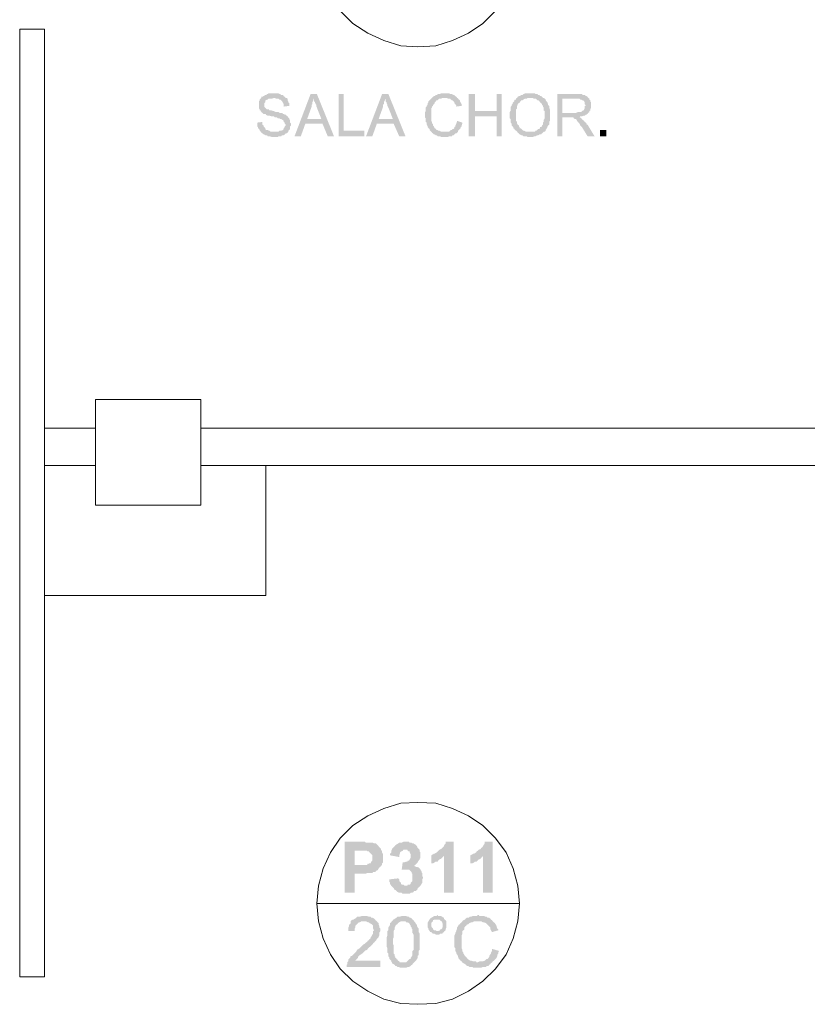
# Model space of a CAD drawing. Header units: millimetres. Extents: x 16 to 647, y 3 to 417.
# Tile 67 of 80: x 336 to 374, y 190 to 236. Entities that reach past the tile are written whole.
import ezdxf

# ---------------------------------------------------------------- set-up
doc = ezdxf.new("R2010")
doc.units = ezdxf.units.MM
doc.header["$MEASUREMENT"] = 0
doc.layers.get('0').update_dxf_attribs({"linetype": 'CONTINUOUS'})

msp = doc.modelspace()

# ---------------------------------------------------------------- hatches: boundary and pattern name
for points in [[(348.431, 232.899), (348.216, 232.899), (348.166, 232.866), (348.133, 232.866), (348.083, 232.816), (348.05, 232.816), (347.967, 232.766), (347.918, 232.733), (347.868, 232.733), (347.868, 232.684), (347.835, 232.65), (347.785, 232.601), (347.785, 232.568), (347.752, 232.518), (347.752, 232.187), (347.785, 232.138), (347.785, 232.088), (347.835, 232.088), (347.835, 232.055), (347.868, 232.005), (347.918, 231.972), (347.967, 231.922), (348.05, 231.922), (348.083, 231.889), (348.067, 231.889), (348.166, 231.84), (348.249, 231.84), (348.348, 231.807), (348.464, 231.807), (348.513, 231.757), (348.596, 231.757), (348.646, 231.707), (348.728, 231.707), (348.762, 231.674), (348.811, 231.674), (348.894, 231.625), (348.877, 231.641), (348.927, 231.592), (348.927, 231.542), (348.977, 231.509), (348.977, 231.459), (349.026, 231.41), (349.026, 231.376), (348.977, 231.327), (348.977, 231.294), (348.927, 231.244), (348.927, 231.211), (348.894, 231.161), (348.811, 231.128), (348.728, 231.128), (348.679, 231.079), (347.835, 231.079), (347.868, 231.029), (347.918, 230.996), (347.967, 230.946), (348, 230.946), (348.05, 230.913), (348.133, 230.913), (348.166, 230.864), (348.249, 230.864), (348.348, 230.83), (348.646, 230.83), (348.679, 230.864), (348.811, 230.864), (348.844, 230.913), (348.927, 230.913), (348.977, 230.946), (349.026, 230.996), (349.059, 230.996), (349.109, 231.029), (349.142, 231.079), (349.142, 231.128), (349.192, 231.161), (349.225, 231.211), (349.225, 231.327), (349.274, 231.376), (349.274, 231.459), (349.225, 231.509), (349.225, 231.625), (349.192, 231.674), (349.192, 231.707), (349.175, 231.724), (349.142, 231.757), (349.109, 231.807), (349.059, 231.84), (349.026, 231.889), (348.977, 231.889), (348.927, 231.922), (348.894, 231.922), (348.844, 231.972), (348.728, 231.972), (348.679, 232.005), (348.546, 232.005), (348.464, 232.055), (348.431, 232.055), (348.348, 232.088), (348.249, 232.088), (348.216, 232.138), (348.133, 232.138), (348.083, 232.187), (348.067, 232.187), (348.05, 232.22), (348, 232.27), (348, 232.435), (348.05, 232.468), (348.05, 232.568), (348.083, 232.568), (348.133, 232.601), (348.166, 232.601), (348.216, 232.65), (348.381, 232.65), (348.464, 232.684), (349.059, 232.684), (349.026, 232.684), (348.977, 232.733), (348.927, 232.766), (348.894, 232.816), (348.811, 232.816), (348.762, 232.866), (348.728, 232.866), (348.679, 232.899), (348.513, 232.899)], [(349.059, 232.684), (348.464, 232.684), (348.513, 232.684), (348.546, 232.65), (348.679, 232.65), (348.728, 232.601), (348.762, 232.601), (348.811, 232.568), (348.844, 232.518), (348.844, 232.535), (348.894, 232.435), (348.927, 232.386), (348.927, 232.27), (349.192, 232.303), (349.192, 232.435), (349.142, 232.468), (349.142, 232.518), (349.109, 232.568), (349.109, 232.65)], [(350.499, 232.866), (350.201, 232.866), (349.44, 230.864), (349.738, 230.864), (349.953, 231.459), (350.764, 231.459), (350.036, 231.674), (350.251, 232.27), (350.251, 232.353), (350.284, 232.386), (350.284, 232.468), (350.333, 232.568), (350.333, 232.65)], [(350.499, 232.866), (350.333, 232.65), (350.366, 232.601), (350.366, 232.518), (350.416, 232.468), (350.416, 232.435), (350.466, 232.353), (350.466, 232.303), (350.499, 232.22), (350.714, 231.674), (350.036, 231.674), (350.764, 231.459), (351.012, 230.864), (351.31, 230.864)], [(351.773, 232.866), (351.525, 232.866), (351.525, 230.864), (352.749, 230.864), (352.749, 231.128), (351.773, 231.128)], [(353.891, 232.866), (353.593, 232.866), (352.832, 230.864), (353.13, 230.864), (353.345, 231.459), (354.139, 231.459), (353.427, 231.674), (353.642, 232.27), (353.642, 232.353), (353.676, 232.386), (353.676, 232.468), (353.725, 232.568), (353.725, 232.65)], [(353.891, 232.866), (353.725, 232.65), (353.758, 232.601), (353.758, 232.518), (353.808, 232.468), (353.808, 232.435), (353.841, 232.353), (353.841, 232.303), (353.891, 232.22), (354.106, 231.674), (353.427, 231.674), (354.139, 231.459), (354.404, 230.864), (354.701, 230.864)], [(356.604, 232.899), (356.389, 232.899), (356.339, 232.866), (356.257, 232.866), (356.174, 232.816), (356.141, 232.816), (356.091, 232.766), (356.058, 232.766), (356.008, 232.733), (355.959, 232.684), (355.926, 232.65), (355.876, 232.601), (355.843, 232.568), (355.793, 232.518), (355.793, 232.468), (355.76, 232.435), (355.76, 232.386), (355.711, 232.303), (355.711, 232.27), (355.661, 232.22), (355.661, 232.055), (355.628, 232.005), (355.628, 231.757), (355.661, 231.707), (355.661, 231.542), (355.711, 231.509), (355.711, 231.41), (355.76, 231.327), (355.76, 231.294), (355.793, 231.244), (355.843, 231.211), (355.843, 231.161), (355.876, 231.128), (355.926, 231.079), (355.959, 231.029), (356.554, 231.079), (356.389, 231.079), (356.306, 231.128), (356.257, 231.128), (356.224, 231.161), (356.174, 231.161), (356.141, 231.211), (356.091, 231.244), (356.058, 231.294), (356.058, 231.327), (356.008, 231.376), (356.008, 231.459), (355.959, 231.459), (355.959, 231.542), (355.926, 231.592), (355.926, 231.889), (355.926, 232.187), (355.959, 232.22), (355.959, 232.27), (356.008, 232.303), (356.008, 232.353), (356.058, 232.386), (356.091, 232.435), (356.091, 232.468), (356.141, 232.518), (356.174, 232.568), (356.224, 232.568), (356.257, 232.601), (356.306, 232.65), (356.389, 232.65), (356.472, 232.684), (357.15, 232.684), (357.117, 232.733), (357.1, 232.75), (357.067, 232.766), (357.018, 232.816), (356.985, 232.816), (356.902, 232.866), (356.819, 232.866), (356.77, 232.899), (356.637, 232.899)], [(357.15, 232.684), (356.554, 232.684), (356.637, 232.684), (356.72, 232.65), (356.819, 232.65), (356.852, 232.601), (356.902, 232.568), (356.935, 232.568), (356.985, 232.518), (357.018, 232.468), (357.018, 232.435), (357.067, 232.386), (357.117, 232.303), (357.117, 232.27), (357.365, 232.303), (357.365, 232.386), (357.316, 232.468), (357.282, 232.518), (357.282, 232.568), (357.233, 232.601), (357.2, 232.65)], [(357.994, 232.866), (357.696, 232.866), (357.696, 230.864), (357.994, 230.864), (357.994, 231.807), (359.02, 231.807), (357.994, 232.055)], [(359.268, 232.866), (359.02, 232.866), (359.02, 232.055), (357.994, 232.055), (359.02, 231.807), (359.02, 230.864), (359.268, 230.864)], [(359.996, 232.684), (359.946, 232.65), (359.946, 232.601), (359.897, 232.601), (359.864, 232.568), (359.864, 232.518), (359.814, 232.468), (359.781, 232.435), (359.781, 232.386), (359.731, 232.353), (359.731, 232.303), (359.698, 232.27), (359.698, 232.088), (359.648, 232.005), (359.648, 231.84), (359.648, 231.707), (359.698, 231.674), (359.698, 231.509), (359.731, 231.459), (359.731, 231.376), (359.781, 231.327), (359.764, 231.343), (359.814, 231.294), (359.814, 231.244), (359.864, 231.211), (359.897, 231.161), (359.946, 231.128), (359.996, 231.079), (360.029, 231.029), (360.079, 230.996), (360.112, 230.946), (360.112, 230.963), (360.194, 230.913), (360.244, 230.913), (360.294, 230.864), (360.459, 230.864), (360.492, 230.83), (360.757, 230.83), (360.79, 230.864), (360.873, 230.864), (360.956, 230.913), (361.005, 230.913), (361.055, 230.946), (361.138, 230.946), (361.171, 230.996), (361.22, 231.029), (361.253, 231.079), (360.41, 231.079), (360.327, 231.128), (360.294, 231.128), (360.244, 231.161), (360.194, 231.211), (360.161, 231.244), (360.112, 231.244), (360.112, 231.294), (360.079, 231.327), (360.079, 231.376), (360.029, 231.41), (359.996, 231.459), (359.996, 231.542), (359.946, 231.592), (359.946, 232.138), (359.996, 232.187), (359.996, 232.303), (360.029, 232.353), (360.029, 232.386), (360.079, 232.435), (360.112, 232.435), (360.112, 232.468), (360.161, 232.518), (360.194, 232.568), (360.244, 232.568), (360.294, 232.601), (360.376, 232.65), (360.459, 232.65), (360.492, 232.684), (360.625, 232.684)], [(360.625, 232.899), (360.376, 232.899), (360.327, 232.866), (360.294, 232.866), (360.244, 232.816), (360.194, 232.816), (360.112, 232.766), (360.079, 232.766), (360.029, 232.733), (359.996, 232.684), (360.707, 232.684), (360.79, 232.65), (360.873, 232.65), (360.922, 232.601), (360.956, 232.568), (361.005, 232.568), (361.055, 232.518), (361.088, 232.468), (361.138, 232.435), (361.171, 232.386), (361.171, 232.353), (361.22, 232.303), (361.22, 232.27), (361.253, 232.22), (361.253, 232.088), (361.303, 232.055), (361.303, 231.707), (361.253, 231.625), (361.253, 231.542), (361.22, 231.509), (361.22, 231.41), (361.171, 231.376), (361.171, 231.327), (361.138, 231.294), (361.088, 231.294), (361.088, 231.244), (361.055, 231.211), (361.005, 231.211), (360.956, 231.161), (360.922, 231.128), (360.873, 231.128), (360.84, 231.079), (360.625, 231.079), (361.303, 231.079), (361.353, 231.128), (361.353, 231.161), (361.386, 231.211), (361.435, 231.294), (361.435, 231.327), (361.468, 231.327), (361.468, 231.376), (361.518, 231.41), (361.518, 231.542), (361.551, 231.592), (361.551, 232.138), (361.518, 232.22), (361.518, 232.303), (361.468, 232.353), (361.468, 232.386), (361.452, 232.402), (361.435, 232.468), (361.386, 232.518), (361.353, 232.568), (361.353, 232.601), (361.303, 232.65), (361.253, 232.684), (361.22, 232.684), (361.171, 232.733), (361.138, 232.766), (361.088, 232.766), (361.055, 232.816), (361.005, 232.816), (360.956, 232.866), (360.873, 232.866), (360.84, 232.899), (360.674, 232.899)], [(362.792, 232.866), (361.899, 232.866), (361.899, 230.864), (362.147, 230.864), (362.147, 231.757), (362.958, 231.757), (362.991, 231.807), (363.073, 231.807), (363.173, 231.84), (363.206, 231.84), (363.255, 231.889), (363.288, 231.889), (363.338, 231.922), (363.371, 231.972), (362.147, 231.972), (362.147, 232.65), (362.792, 232.65), (363.371, 232.684), (363.338, 232.733), (363.288, 232.766), (363.255, 232.766), (363.206, 232.816), (363.123, 232.816), (363.073, 232.866), (362.875, 232.866)], [(363.371, 232.684), (362.792, 232.65), (362.958, 232.65), (362.991, 232.601), (363.04, 232.601), (363.073, 232.568), (363.123, 232.568), (363.173, 232.518), (363.206, 232.468), (363.206, 232.386), (363.255, 232.303), (363.206, 232.303), (363.206, 232.187), (363.173, 232.138), (363.173, 232.088), (363.123, 232.088), (363.073, 232.055), (363.04, 232.005), (362.875, 232.005), (362.792, 231.972), (362.147, 231.972), (363.371, 231.972), (363.421, 232.005), (363.421, 232.055), (363.47, 232.088), (363.47, 232.138), (363.504, 232.22), (363.504, 232.468), (363.47, 232.518), (363.47, 232.568), (363.421, 232.601), (363.421, 232.65)], [(357.15, 231.592), (357.15, 231.542), (357.117, 231.509), (357.117, 231.459), (357.067, 231.376), (357.067, 231.327), (357.018, 231.294), (357.018, 231.244), (356.985, 231.211), (356.935, 231.211), (356.902, 231.161), (356.852, 231.161), (356.819, 231.128), (356.77, 231.079), (356.554, 231.079), (355.959, 231.029), (356.008, 230.996), (356.058, 230.946), (356.091, 230.946), (356.141, 230.913), (356.174, 230.913), (356.224, 230.864), (356.339, 230.864), (356.389, 230.83), (356.72, 230.83), (356.77, 230.864), (356.902, 230.864), (356.935, 230.913), (356.985, 230.913), (357.018, 230.946), (357.067, 230.996), (357.117, 230.996), (357.15, 231.029), (357.2, 231.079), (357.2, 231.128), (357.233, 231.161), (357.282, 231.211), (357.316, 231.244), (357.316, 231.294), (357.365, 231.327), (357.365, 231.376), (357.398, 231.459), (357.398, 231.509)], [(362.958, 231.757), (362.494, 231.757), (362.66, 231.757), (362.693, 231.707), (362.742, 231.674), (362.792, 231.674), (362.825, 231.625), (362.875, 231.542), (362.908, 231.542), (362.908, 231.509), (362.958, 231.459), (362.991, 231.376), (363.04, 231.327), (363.073, 231.294), (363.338, 230.864), (363.669, 230.864), (363.338, 231.41), (363.288, 231.41), (363.288, 231.459), (363.255, 231.509), (363.206, 231.542), (363.173, 231.592), (363.123, 231.625), (363.073, 231.674), (363.073, 231.691), (363.04, 231.707), (362.991, 231.757)], [(347.918, 231.542), (347.67, 231.509), (347.67, 231.327), (347.703, 231.294), (347.703, 231.244), (347.752, 231.211), (347.785, 231.161), (347.785, 231.128), (347.835, 231.079), (348.513, 231.079), (348.298, 231.079), (348.249, 231.128), (348.216, 231.128), (348.166, 231.161), (348.083, 231.161), (348.05, 231.211), (348.05, 231.244), (348, 231.294), (347.967, 231.327), (347.967, 231.376), (347.918, 231.41), (347.918, 231.459)], [(363.934, 231.161), (363.934, 230.864), (364.232, 230.864), (364.232, 231.161)], [(352.584, 197.409), (351.822, 197.409), (351.822, 194.993), (352.286, 194.993), (352.286, 195.886), (352.782, 195.886), (352.881, 195.92), (353.13, 195.92), (353.163, 195.969), (353.262, 195.969), (353.295, 196.002), (353.345, 196.052), (353.378, 196.052), (353.427, 196.135), (353.46, 196.184), (353.51, 196.217), (353.543, 196.267), (352.286, 196.3), (352.286, 196.978), (352.534, 196.978), (353.543, 197.028), (353.543, 197.061), (353.51, 197.111), (353.46, 197.144), (353.427, 197.194), (353.378, 197.243), (353.345, 197.276), (353.295, 197.326), (353.212, 197.326), (353.163, 197.359), (352.832, 197.359), (352.782, 197.409), (352.666, 197.409)], [(354.701, 197.409), (354.602, 197.409), (354.519, 197.359), (354.404, 197.359), (354.354, 197.326), (354.271, 197.276), (354.222, 197.243), (354.188, 197.194), (354.139, 197.144), (354.106, 197.111), (354.056, 197.061), (354.056, 197.028), (354.784, 197.028), (354.817, 196.978), (354.867, 196.945), (354.9, 196.945), (354.9, 196.896), (354.95, 196.813), (354.95, 196.648), (354.9, 196.565), (354.867, 196.515), (354.817, 196.515), (354.784, 196.466), (354.734, 196.466), (354.652, 196.432), (354.569, 196.432), (354.519, 196.052), (354.519, 196.085), (354.734, 196.085), (355.38, 196.135), (355.33, 196.184), (355.247, 196.217), (355.198, 196.217), (355.115, 196.267), (355.082, 196.267), (355.165, 196.3), (355.198, 196.35), (355.247, 196.383), (355.28, 196.432), (355.33, 196.515), (355.38, 196.565), (355.38, 196.598), (355.413, 196.648), (355.413, 196.896), (355.38, 196.945), (355.38, 197.028), (355.33, 197.061), (355.28, 197.111), (355.247, 197.194), (355.231, 197.21), (355.198, 197.243), (355.165, 197.276), (355.082, 197.326), (355.032, 197.326), (354.999, 197.359), (354.9, 197.359), (354.867, 197.409), (354.784, 197.409)], [(356.985, 197.409), (356.604, 197.409), (356.604, 197.326), (356.554, 197.276), (356.521, 197.194), (356.472, 197.144), (356.439, 197.111), (356.389, 197.061), (356.306, 197.028), (356.257, 196.978), (356.224, 196.945), (356.174, 196.896), (356.091, 196.846), (356.058, 196.846), (356.008, 196.813), (355.926, 196.763), (356.521, 196.73), (356.521, 194.993), (356.985, 194.993)], [(358.838, 197.409), (358.457, 197.409), (358.457, 197.326), (358.424, 197.276), (358.374, 197.194), (358.341, 197.144), (358.292, 197.111), (358.259, 197.061), (358.176, 197.028), (358.126, 196.978), (358.077, 196.945), (358.044, 196.896), (357.961, 196.846), (357.911, 196.846), (357.878, 196.813), (357.779, 196.763), (358.374, 196.73), (358.374, 194.993), (358.838, 194.993)], [(353.543, 197.028), (352.534, 196.978), (352.881, 196.978), (352.914, 196.945), (352.964, 196.945), (352.997, 196.896), (353.047, 196.846), (353.08, 196.813), (353.13, 196.763), (353.13, 196.515), (353.08, 196.466), (353.047, 196.383), (352.997, 196.383), (352.914, 196.35), (352.898, 196.366), (352.881, 196.3), (352.286, 196.3), (353.543, 196.267), (353.593, 196.3), (353.593, 196.383), (353.642, 196.432), (353.642, 196.813), (353.593, 196.896), (353.593, 196.945)], [(354.056, 197.028), (354.023, 196.978), (354.023, 196.896), (353.973, 196.846), (353.973, 196.763), (354.404, 196.681), (354.404, 196.763), (354.437, 196.846), (354.437, 196.896), (354.486, 196.945), (354.519, 196.945), (354.569, 196.978), (354.602, 197.028), (354.701, 197.028)], [(355.926, 196.763), (355.926, 196.383), (356.008, 196.383), (356.091, 196.432), (356.141, 196.466), (356.224, 196.466), (356.257, 196.515), (356.306, 196.565), (356.389, 196.598), (356.439, 196.648), (356.472, 196.681), (356.521, 196.73)], [(357.779, 196.763), (357.779, 196.383), (357.878, 196.383), (357.961, 196.432), (357.994, 196.466), (358.077, 196.466), (358.126, 196.515), (358.176, 196.565), (358.259, 196.598), (358.292, 196.648), (358.341, 196.681), (358.374, 196.73)], [(355.38, 196.135), (354.734, 196.085), (354.867, 196.085), (354.9, 196.052), (354.95, 196.002), (354.999, 195.969), (354.999, 195.92), (355.032, 195.886), (355.032, 195.539), (354.999, 195.506), (354.95, 195.456), (354.95, 195.407), (354.9, 195.374), (354.817, 195.374), (354.784, 195.324), (354.701, 195.324), (355.38, 195.291), (355.413, 195.324), (355.462, 195.407), (355.496, 195.456), (355.496, 195.622), (355.545, 195.704), (355.529, 195.721), (355.496, 195.804), (355.496, 195.92), (355.462, 195.969), (355.462, 196.002), (355.413, 196.085)], [(354.354, 195.671), (353.94, 195.622), (353.94, 195.506), (353.973, 195.456), (353.973, 195.407), (354.023, 195.324), (354.056, 195.291), (354.106, 195.241), (354.139, 195.208), (354.188, 195.125), (354.222, 195.125), (354.271, 195.076), (354.321, 195.026), (354.404, 194.993), (354.519, 194.993), (354.569, 194.943), (354.9, 194.943), (354.95, 194.993), (355.032, 194.993), (355.082, 195.026), (355.115, 195.076), (355.198, 195.076), (355.247, 195.125), (355.28, 195.158), (355.28, 195.208), (355.33, 195.241), (355.38, 195.291), (354.701, 195.324), (354.652, 195.324), (354.602, 195.374), (354.519, 195.374), (354.486, 195.407), (354.486, 195.456), (354.437, 195.506), (354.404, 195.539), (354.404, 195.622)], [(352.749, 193.884), (352.617, 193.884), (352.534, 193.851), (352.402, 193.851), (352.368, 193.802), (352.319, 193.769), (352.236, 193.719), (352.203, 193.719), (352.153, 193.686), (352.104, 193.636), (352.104, 193.554), (352.071, 193.504), (352.021, 193.471), (352.021, 193.388), (351.988, 193.338), (351.988, 193.173), (352.286, 193.173), (352.286, 193.289), (352.319, 193.338), (352.319, 193.421), (352.368, 193.471), (352.402, 193.504), (352.451, 193.554), (352.484, 193.587), (352.534, 193.587), (352.617, 193.636), (353.345, 193.636), (353.295, 193.686), (353.278, 193.686), (353.262, 193.719), (353.212, 193.769), (353.13, 193.802), (353.08, 193.802), (353.047, 193.851), (352.964, 193.851), (352.881, 193.884), (352.832, 193.884)], [(354.602, 193.884), (354.519, 193.884), (354.437, 193.851), (354.321, 193.851), (354.271, 193.802), (354.222, 193.769), (354.139, 193.719), (354.139, 193.736), (354.106, 193.686), (354.056, 193.636), (354.701, 193.636), (354.734, 193.587), (354.784, 193.587), (354.867, 193.554), (354.9, 193.504), (354.95, 193.421), (354.95, 193.388), (354.999, 193.338), (354.999, 193.289), (355.032, 193.256), (355.032, 193.09), (355.082, 193.008), (355.082, 192.28), (355.032, 192.23), (355.032, 192.031), (354.999, 191.982), (354.999, 191.949), (354.95, 191.899), (354.95, 191.849), (354.9, 191.849), (354.867, 191.816), (354.817, 191.767), (354.784, 191.734), (354.734, 191.684), (354.602, 191.684), (354.056, 191.651), (354.139, 191.601), (354.188, 191.568), (354.222, 191.518), (354.271, 191.518), (354.321, 191.469), (354.404, 191.469), (354.437, 191.436), (354.734, 191.436), (354.817, 191.469), (354.867, 191.469), (354.95, 191.518), (354.999, 191.568), (355.032, 191.568), (355.032, 191.601), (355.082, 191.651), (355.115, 191.684), (355.165, 191.734), (355.198, 191.767), (355.247, 191.849), (355.28, 191.899), (355.28, 191.982), (355.28, 191.998), (355.33, 192.031), (355.33, 192.23), (355.38, 192.28), (355.38, 193.041), (355.33, 193.123), (355.33, 193.289), (355.28, 193.338), (355.247, 193.421), (355.247, 193.471), (355.198, 193.504), (355.165, 193.587), (355.148, 193.603), (355.115, 193.636), (355.082, 193.686), (355.032, 193.719), (354.999, 193.769), (354.95, 193.802), (354.9, 193.802), (354.867, 193.851), (354.817, 193.851), (354.734, 193.884), (354.652, 193.884)], [(356.224, 193.934), (356.174, 193.884), (356.058, 193.884), (356.008, 193.851), (355.926, 193.802), (355.876, 193.769), (356.224, 193.719), (356.306, 193.719), (356.339, 193.686), (356.389, 193.636), (356.439, 193.636), (356.439, 193.587), (356.472, 193.504), (356.472, 193.388), (356.439, 193.289), (356.389, 193.256), (356.372, 193.272), (356.339, 193.206), (356.257, 193.173), (356.224, 193.173), (356.554, 193.173), (356.604, 193.206), (356.604, 193.256), (356.637, 193.338), (356.637, 193.636), (356.604, 193.686), (356.554, 193.719), (356.521, 193.769), (356.521, 193.802), (356.439, 193.851), (356.389, 193.884), (356.257, 193.884)], [(358.176, 193.934), (358.126, 193.934), (358.077, 193.884), (357.878, 193.884), (357.828, 193.851), (357.746, 193.851), (357.696, 193.802), (357.613, 193.802), (357.58, 193.769), (357.564, 193.769), (357.531, 193.719), (357.448, 193.686), (357.398, 193.636), (357.365, 193.587), (357.316, 193.554), (357.282, 193.504), (357.233, 193.471), (357.2, 193.421), (357.15, 193.338), (357.15, 193.289), (357.117, 193.206), (357.117, 193.173), (357.067, 193.09), (357.067, 193.041), (357.018, 192.958), (357.018, 192.412), (357.067, 192.362), (357.067, 192.23), (357.117, 192.147), (357.117, 192.114), (357.15, 192.064), (357.134, 192.081), (357.2, 191.982), (357.2, 191.949), (357.233, 191.849), (357.282, 191.816), (357.316, 191.767), (357.365, 191.734), (357.398, 191.684), (358.126, 191.684), (358.077, 191.684), (358.044, 191.734), (357.911, 191.734), (357.828, 191.767), (357.779, 191.767), (357.696, 191.816), (357.663, 191.849), (357.613, 191.899), (357.58, 191.949), (357.531, 191.982), (357.498, 192.031), (357.448, 192.114), (357.448, 192.147), (357.431, 192.164), (357.398, 192.23), (357.398, 192.28), (357.365, 192.362), (357.365, 192.71), (357.365, 192.958), (357.398, 193.041), (357.398, 193.173), (357.448, 193.206), (357.498, 193.256), (357.498, 193.338), (357.531, 193.388), (357.58, 193.421), (357.613, 193.471), (357.696, 193.504), (357.696, 193.52), (357.746, 193.554), (357.828, 193.587), (357.878, 193.587), (357.961, 193.636), (358.838, 193.636), (358.805, 193.686), (358.755, 193.719), (358.722, 193.769), (358.672, 193.802), (358.59, 193.802), (358.556, 193.851), (358.507, 193.851), (358.424, 193.884), (358.209, 193.884)], [(353.345, 193.636), (352.749, 193.636), (352.832, 193.636), (352.914, 193.587), (352.964, 193.587), (352.997, 193.554), (353.08, 193.504), (353.08, 193.52), (353.13, 193.471), (353.163, 193.421), (353.163, 193.289), (353.212, 193.206), (353.163, 193.173), (353.163, 193.041), (353.13, 193.008), (353.08, 192.908), (353.047, 192.875), (353.047, 192.826), (352.997, 192.792), (352.964, 192.743), (352.914, 192.71), (352.881, 192.66), (352.832, 192.627), (352.782, 192.577), (352.699, 192.528), (352.666, 192.495), (352.584, 192.412), (352.534, 192.362), (352.484, 192.329), (352.402, 192.28), (352.368, 192.197), (352.319, 192.147), (352.286, 192.114), (352.236, 192.064), (352.203, 192.031), (352.153, 191.982), (352.104, 191.982), (352.071, 191.899), (352.021, 191.849), (351.988, 191.816), (351.988, 191.734), (351.938, 191.684), (351.938, 191.601), (351.905, 191.568), (351.905, 191.469), (353.51, 191.469), (353.51, 191.767), (352.319, 191.767), (352.368, 191.816), (352.402, 191.849), (352.451, 191.899), (352.451, 191.949), (352.484, 191.982), (352.534, 192.031), (352.584, 192.064), (352.666, 192.114), (352.699, 192.147), (352.782, 192.23), (352.782, 192.246), (352.881, 192.28), (352.914, 192.329), (352.997, 192.412), (353.047, 192.445), (353.08, 192.495), (353.13, 192.528), (353.163, 192.577), (353.212, 192.627), (353.262, 192.66), (353.245, 192.677), (353.295, 192.71), (353.345, 192.792), (353.378, 192.826), (353.427, 192.875), (353.427, 192.908), (353.46, 192.958), (353.46, 193.09), (353.51, 193.173), (353.51, 193.206), (353.51, 193.289), (353.46, 193.338), (353.46, 193.421), (353.427, 193.471), (353.427, 193.554), (353.378, 193.587)], [(354.056, 193.636), (354.023, 193.587), (353.973, 193.554), (353.973, 193.471), (353.94, 193.421), (353.891, 193.338), (353.891, 193.206), (353.841, 193.173), (353.841, 192.958), (353.808, 192.875), (353.808, 192.445), (353.841, 192.362), (353.841, 192.147), (353.891, 192.114), (353.891, 191.982), (353.94, 191.899), (353.94, 191.849), (353.973, 191.816), (354.023, 191.767), (354.023, 191.734), (354.056, 191.684), (354.056, 191.651), (354.602, 191.684), (354.437, 191.684), (354.404, 191.734), (354.354, 191.767), (354.321, 191.816), (354.271, 191.849), (354.271, 191.899), (354.222, 191.899), (354.222, 191.949), (354.188, 191.982), (354.188, 192.064), (354.139, 192.114), (354.139, 192.495), (354.106, 192.577), (354.106, 192.792), (354.139, 192.875), (354.139, 193.173), (354.188, 193.256), (354.188, 193.338), (354.222, 193.388), (354.222, 193.421), (354.271, 193.471), (354.321, 193.504), (354.354, 193.554), (354.404, 193.587), (354.486, 193.636), (354.602, 193.636)], [(355.876, 193.769), (355.843, 193.719), (355.793, 193.636), (355.76, 193.587), (355.76, 193.338), (355.793, 193.289), (355.793, 193.256), (355.843, 193.173), (355.876, 193.123), (355.926, 193.123), (355.959, 193.09), (356.008, 193.041), (356.091, 193.041), (356.141, 193.008), (356.306, 193.008), (356.339, 193.041), (356.439, 193.041), (356.472, 193.09), (356.521, 193.123), (356.554, 193.173), (356.174, 193.173), (356.141, 193.206), (356.058, 193.206), (356.008, 193.256), (356.008, 193.289), (355.959, 193.338), (355.926, 193.388), (355.926, 193.471), (355.926, 193.554), (355.959, 193.587), (356.008, 193.636), (356.008, 193.686), (356.091, 193.719), (356.224, 193.719)], [(358.838, 193.636), (358.126, 193.636), (358.292, 193.636), (358.374, 193.587), (358.424, 193.587), (358.507, 193.554), (358.556, 193.504), (358.59, 193.471), (358.639, 193.421), (358.672, 193.388), (358.722, 193.338), (358.722, 193.289), (358.755, 193.206), (358.805, 193.123), (359.102, 193.206), (359.102, 193.256), (359.053, 193.289), (359.02, 193.388), (359.02, 193.421), (358.97, 193.504), (358.937, 193.554), (358.887, 193.587)], [(358.805, 192.329), (358.805, 192.23), (358.755, 192.147), (358.755, 192.114), (358.722, 192.064), (358.672, 191.982), (358.672, 191.949), (358.639, 191.899), (358.59, 191.849), (358.556, 191.849), (358.507, 191.816), (358.457, 191.767), (358.374, 191.734), (358.209, 191.734), (358.126, 191.684), (357.398, 191.684), (357.448, 191.651), (357.531, 191.601), (357.58, 191.568), (357.613, 191.518), (357.663, 191.518), (357.746, 191.469), (357.878, 191.469), (357.911, 191.436), (358.292, 191.436), (358.374, 191.469), (358.507, 191.469), (358.556, 191.518), (358.639, 191.518), (358.672, 191.568), (358.722, 191.601), (358.755, 191.651), (358.805, 191.684), (358.838, 191.734), (358.887, 191.767), (358.937, 191.816), (358.97, 191.849), (359.02, 191.899), (359.053, 191.982), (359.053, 192.031), (359.102, 192.114), (359.102, 192.147), (359.136, 192.23)]]:
    msp.add_hatch(color=7).paths.add_polyline_path(points)

# ---------------------------------------------------------------- linework, layer by layer
at = {"color": 7, "linetype": 'Continuous', "lineweight": 20}
for points in [[(351.607, 236.803), (352.203, 236.208), (352.914, 235.744), (353.676, 235.397), (354.486, 235.149), (355.28, 235.099), (356.141, 235.149), (356.935, 235.397), (357.696, 235.744), (358.374, 236.208), (358.97, 236.803)], [(350.499, 194.48), (360.112, 194.48), (360.112, 194.48)]]:
    msp.add_lwpolyline(points, dxfattribs=at)
at = {"color": 252, "linetype": 'Continuous', "lineweight": 18, "true_color": 0x989898}
for points in [[(336.402, 235.943), (336.402, 191.006)], [(336.402, 235.943), (337.577, 235.943)], [(337.577, 235.943), (337.577, 191.006)], [(337.577, 217.015), (339.992, 217.015)], [(344.989, 217.015), (400.814, 217.015)], [(337.577, 215.245), (339.992, 215.245)], [(348.083, 215.245), (348.083, 209.09), (337.577, 209.09)], [(344.989, 215.245), (400.814, 215.245)], [(336.402, 191.006), (337.577, 191.006)]]:
    msp.add_lwpolyline(points, dxfattribs=at)
msp.add_lwpolyline([(339.992, 218.372), (339.992, 213.375), (344.989, 213.375), (344.989, 218.372)], close=True, dxfattribs=at)
at = {"color": 7, "linetype": 'Continuous', "lineweight": 20}
msp.add_lwpolyline([(360.112, 194.48), (360.029, 195.324), (359.814, 196.135), (359.483, 196.896), (358.97, 197.574), (358.374, 198.17), (357.696, 198.633), (356.935, 198.98), (356.141, 199.229), (355.28, 199.262), (354.486, 199.229), (353.676, 198.98), (352.914, 198.633), (352.203, 198.17), (351.607, 197.574), (351.144, 196.896), (350.797, 196.135), (350.582, 195.324), (350.499, 194.48), (350.582, 193.636), (350.797, 192.826), (351.144, 192.064), (351.607, 191.386), (352.203, 190.79), (352.914, 190.327), (353.676, 189.947), (354.486, 189.732), (355.28, 189.698), (356.141, 189.732), (356.935, 189.947), (357.696, 190.327), (358.374, 190.79), (358.97, 191.386), (359.483, 192.064), (359.814, 192.826), (360.029, 193.636)], close=True, dxfattribs=at)

doc.saveas('drawing.dxf')
